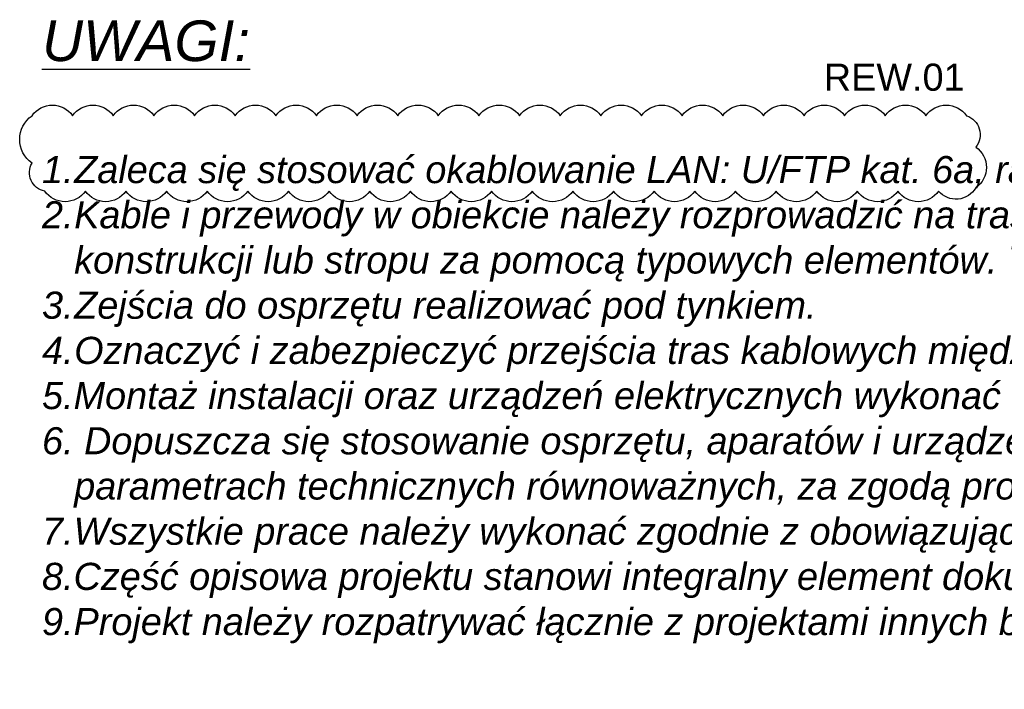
# Model space of a CAD drawing. Header units: millimetres. Extents: x -1087 to 3984, y -274 to 1871.
# Tile 10 of 16: x 2671 to 3398, y 400 to 894. Entities that reach past the tile are written whole.
import ezdxf

# ---------------------------------------------------------------- set-up
doc = ezdxf.new("R2010")
doc.units = ezdxf.units.MM
doc.layers.add('_IE_REW01', color=30, linetype='Continuous')
doc.layers.add('_IE_Uwagi_', color=7, linetype='Continuous')
doc.styles.add('Adam50', font='txt', dxfattribs={"height": 9})
doc.styles.get("Standard").update_dxf_attribs({"font": 'ARIAL.TTF'})

msp = doc.modelspace()

# ---------------------------------------------------------------- linework, layer by layer
at = {"layer": '_IE_REW01'}
msp.add_lwpolyline([(2679.93, 822.76, -0.5206), (2709.93, 822.76, -0.5206), (2739.93, 822.76, -0.5206), (2769.93, 822.76, -0.5206), (2799.93, 822.76, -0.5206), (2829.93, 822.76, -0.5206), (2859.93, 822.76, -0.5206), (2889.93, 822.76, -0.5206), (2919.93, 822.76, -0.5206), (2949.93, 822.76, -0.5206), (2979.93, 822.76, -0.5206), (3009.93, 822.76, -0.5206), (3039.93, 822.76, -0.5206), (3069.93, 822.76, -0.5206), (3099.93, 822.76, -0.5206), (3129.93, 822.76, -0.5206), (3159.93, 822.76, -0.5206), (3189.93, 822.76, -0.5206), (3219.93, 822.76, -0.5206), (3249.93, 822.76, -0.5206), (3279.93, 822.76, -0.5206), (3309.93, 822.76, -0.5206), (3339.93, 822.76, -0.5206), (3369.93, 822.76, -0.5206), (3376.81, 799.64, -0.5206), (3376.81, 769.64, -0.5206), (3349.3, 767.14, -0.5206), (3319.3, 767.14, -0.5206), (3289.3, 767.14, -0.5206), (3259.3, 767.14, -0.5206), (3229.3, 767.14, -0.5206), (3199.3, 767.14, -0.5206), (3169.3, 767.14, -0.5206), (3139.3, 767.14, -0.5206), (3109.3, 767.14, -0.5206), (3079.3, 767.14, -0.5206), (3049.3, 767.14, -0.5206), (3019.3, 767.14, -0.5206), (2989.3, 767.14, -0.5206), (2959.3, 767.14, -0.5206), (2929.3, 767.14, -0.5206), (2899.3, 767.14, -0.5206), (2869.3, 767.14, -0.5206), (2839.3, 767.14, -0.5206), (2809.3, 767.14, -0.5206), (2779.3, 767.14, -0.5206), (2749.3, 767.14, -0.5206), (2719.3, 767.14, -0.5206), (2689.3, 767.14, -0.5206), (2679.93, 787.77, -0.5206), (2679.93, 822.76, -0.5206)], format="xyb", close=True, dxfattribs=at)

# ---------------------------------------------------------------- texts
at = {"layer": '_IE_REW01', "insert": (3264.53, 861.17), "char_height": 20, "width": 190.5972, "attachment_point": 1}
msp.add_mtext('REW.01', dxfattribs=at)
at = {"layer": '_IE_Uwagi_', "insert": (2687.29, 893.02), "char_height": 23.76, "width": 1305.1885, "attachment_point": 1, "style": 'Adam50'}
msp.add_mtext('\\pxi-1,l1,t125;{\\L\\fArial|b0|i1|c238|p34;\\H1.2626x;UWAGI:\\P\\pt0;\\l\\P\\pt1,2,211.56,273.04;\\H0.66667x;1.^IZaleca się stosować okablowanie LAN: U/FTP kat. 6a, radiowęzeł: SPC 25 2x1,5. \\P2.^IKable i przewody w obiekcie należy rozprowadzić na trasach kablowych podwieszanych do dachu, \\P\\pi0,l1,t2,211.56,273.04;konstrukcji lub stropu za pomocą typowych elementów. Trasy prowadzić w przestrzeni międzysufitowej.\\P\\pi-1,l1,t1,2,211.56,273.04;3.^IZejścia do osprzętu realizować pod tynkiem.\\P4.^IOznaczyć i zabezpieczyć przejścia tras kablowych między strefami pożarowymi.\\P\\pt2,211.56,273.04;5\\H1.00001x;.Montaż instalacji oraz urządzeń elektrycznych wykonać w koordynacji z pozostałymi branżami.\\P\\pi0,l0,tz;6. Dopuszcza się stosowanie osprzętu, aparatów i urządzeń innych niż zawarte w projekcie o \\P\\pi0,l1,t2,211.56,273.04;parametrach technicznych równoważnych, za zgodą projektanta oraz Inwestora.\\P\\pi-1,l1;7.Wszystkie prace należy wykonać zgodnie z obowiązującymi normami.\\P8.Część opisowa projektu stanowi integralny element dokumentacji.\\P9.Projekt należy rozpatrywać łącznie z projektami innych branż.}', dxfattribs=at)

doc.saveas('drawing.dxf')
